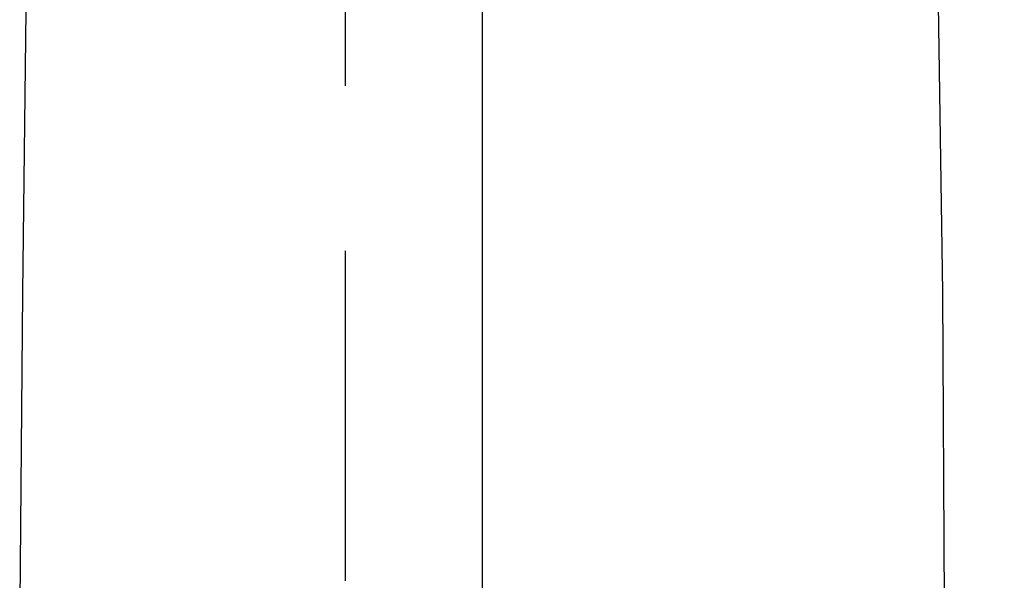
# Model space of a CAD drawing. Header units: millimetres. Extents: x 42924 to 92944, y -369470 to -179866.
# Tile 182 of 256: x 60857 to 60895, y -184078 to -184056. Entities that reach past the tile are written whole.
import ezdxf

# ---------------------------------------------------------------- set-up
doc = ezdxf.new("R2010")
doc.units = ezdxf.units.MM
doc.linetypes.add('HIDDEN', pattern=[9.525, 6.35, -3.175])
doc.layers.get('0').update_dxf_attribs({"color": 8})
doc.layers.add('!! 0_Istn-cienka', color=8, linetype='Continuous')
doc.layers.add('!! 2_wypos-sanitarne', color=8, linetype='Continuous')
doc.layers.add('E_SAP_ZASIĘG', color=150, linetype='Continuous', plot=False)

# ---------------------------------------------------------------- blocks, each defined once
blk = doc.blocks.new('A$C324a30b8')
for points in [[(0, 0.01049), (0, -0.71083)], [(0.17552, 0), (0.17692, -0.11958), (0.17797, -0.23916)], [(-0.17797, -0.23916), (-0.17727, -0.11958), (-0.17552, 0)]]:
    blk.add_lwpolyline(points)

msp = doc.modelspace()

# ---------------------------------------------------------------- linework, layer by layer
at = {"layer": '!! 0_Istn-cienka', "linetype": 'HIDDEN', "ltscale": 2}
msp.add_lwpolyline([(60869.56735, -183741.3878), (60869.56735, -184271.3878)], dxfattribs=at)
at = {"layer": 'E_SAP_ZASIĘG'}
msp.add_circle((61459.23087, -184571.00094), 600, dxfattribs=at)

# ---------------------------------------------------------------- block references
at = {"layer": '!! 2_wypos-sanitarne', "xscale": -100, "yscale": 100, "zscale": 100}
msp.add_blockref('A$C324a30b8', (60874.83287, -184054.8878), dxfattribs=at)

doc.saveas('drawing.dxf')
